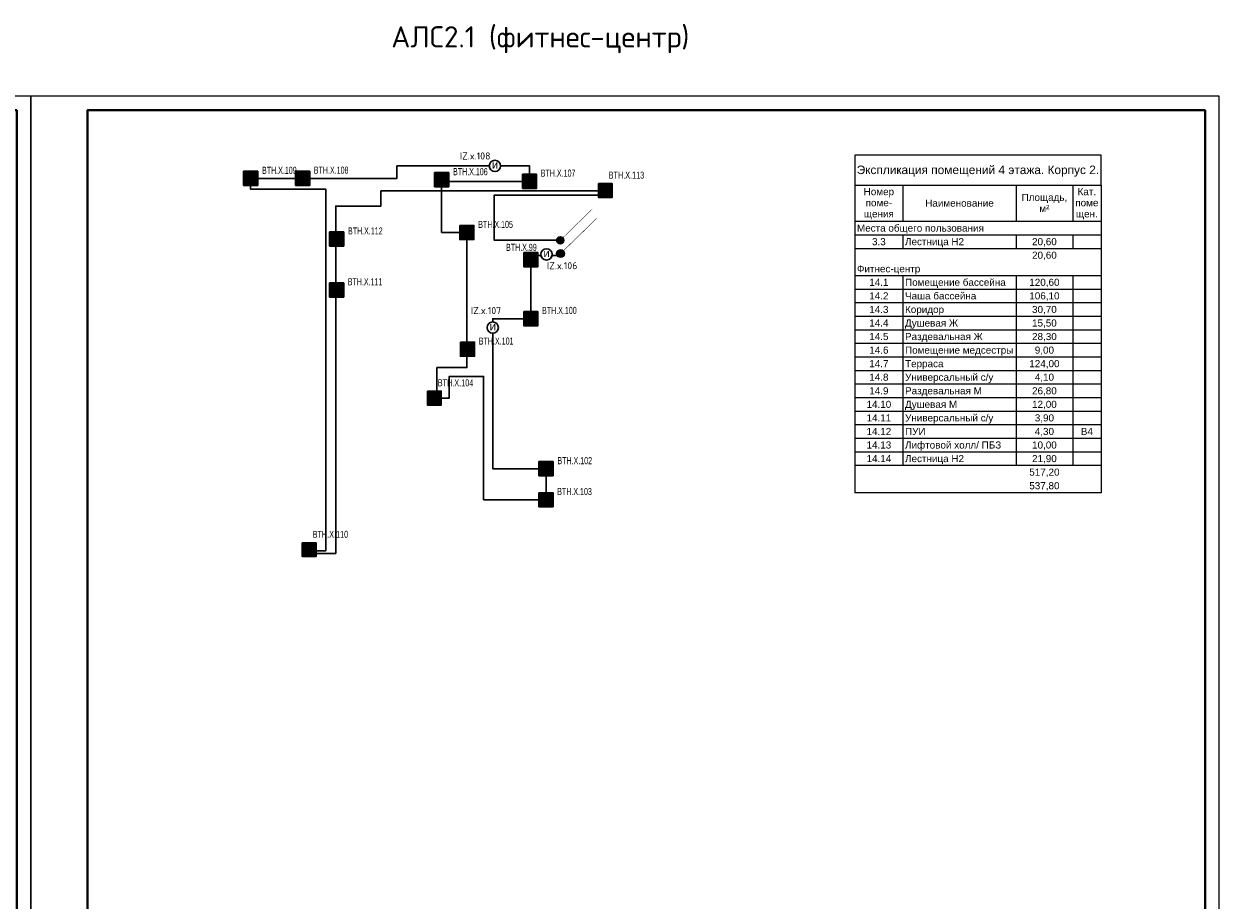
# Model space of a CAD drawing. Header units: millimetres. Extents: x 105028 to 874735, y -568483 to 191941.
# Tile 117 of 135: x 454485 to 496485, y 109311 to 140289. Entities that reach past the tile are written whole.
import ezdxf
from ezdxf.enums import TextEntityAlignment as Align

# ---------------------------------------------------------------- set-up
doc = ezdxf.new("R2010")
doc.units = ezdxf.units.MM
doc.set_wipeout_variables(frame=1)
doc.linetypes.add('CONTINOUS', pattern=[0])
for name, color, linetype, lineweight in [('#СПА_КЛ_АЛС', 1, 'Continuous', 30), ('A-010-M_LINE-T', 7, 'Continuous', 18), ('Z-000-P_SCHED', 7, 'Continuous', 20), ('УГО АПС и АПЗ$0$_АПС_Оборудование', 1, 'Continuous', 30), ('УГО АПС и АПЗ$0$СС-011-ПОЖ-СИГНАЛИЗАЦИЯ', 1, 'Continuous', 30)]:
    doc.layers.add(name, color=color, linetype=linetype, lineweight=lineweight)
doc.layers.add('ПС', color=1, linetype='Continuous')
doc.layers.add('формат', color=250, linetype='Continuous')
doc.styles.add('1111', font='ARIALN.TTF')
doc.styles.add('Arial', font='arial.ttf', dxfattribs={"width": 0.9, "height": 700})
doc.styles.add('CP.Text', font='arial.ttf')
doc.styles.add('ISOCPEUR', font='isocpeur.ttf', dxfattribs={"height": 300})
doc.styles.add('УГО АПС и АПЗ$0$Standard', font='arial.ttf')

# ---------------------------------------------------------------- blocks, each defined once
blk = doc.blocks.new('*U56')
at = {"color": 0, "lineweight": 0}
blk.add_lwpolyline([(-420, 0), (0, 0), (0, 594), (-420, 594)], close=True, dxfattribs=at)
at = {"lineweight": 40}
blk.add_lwpolyline([(-400, 5), (-5, 5), (-5, 589), (-400, 589)], close=True, dxfattribs=at)
at = {"style": 'Arial', "width": 0.9, "flags": 8}
blk.add_attdef('FORMAT', (-36.87, 1.26), '', height=2.8, dxfattribs=at)
blk = doc.blocks.new('*U71')
at = {"lineweight": 35, "true_color": 0xffffff}
h = blk.add_hatch(color=7, dxfattribs=at)
h.dxf.hatch_style = 1
h.paths.add_polyline_path([(-250, 250), (-250, -250), (250, -250), (250, 250)])
at = {"color": 1, "linetype": 'ByBlock', "lineweight": -2}
for p, q in [((40, 177), (-83, 0)), ((-83, 0), (83, 0)), ((83, 0), (-31, -164))]:
    blk.add_line(p, q, dxfattribs=at)
at = {"color": 1, "linetype": 'ByBlock', "lineweight": -2, "ltscale": 0.1}
blk.add_lwpolyline([(-250, 250), (250, 250), (250, -250), (-250, -250)], close=True, dxfattribs=at)
at = {"color": 0, "linetype": 'ByBlock', "lineweight": -2, "style": '1111'}
blk.add_attdef('INDEX', (-313, -484), '', height=125, dxfattribs=at)
at = {"color": 0, "linetype": 'ByBlock', "lineweight": -2, "style": '1111', "width": 0.7}
blk.add_attdef('NUM_DEVICE', (-314, -879), '', height=125, dxfattribs=at)
at = {"color": 0, "linetype": 'ByBlock', "lineweight": -2, "style": '1111', "flags": 1}
for tag, p in [('NAME_DEVICE', (-314, -671)), ('NUM_POM', (-331, -1097))]:
    blk.add_attdef(tag, p, '', height=125, dxfattribs=at)
blk = doc.blocks.new('*U63')
at = {"linetype": 'Continuous', "lineweight": -2, "true_color": 0xffffff}
h = blk.add_hatch(color=7, dxfattribs=at)
h.dxf.hatch_style = 1
h.paths.add_polyline_path([(0, 500), (0, 0), (500, 0), (500, 500)])
at = {"color": 1, "linetype": 'Continuous', "lineweight": -2}
blk.add_line((250, 250), (250, 43), dxfattribs=at)
blk.add_lwpolyline([(0, 500), (500, 500), (500, 0), (0, 0)], close=True, dxfattribs=at)
blk.add_arc((250, 417), 167, 186.4495, 353.5853, dxfattribs=at)
at = {"color": 0, "linetype": 'Continuous', "lineweight": -2, "style": '1111', "flags": 1}
for tag, p in [('NAME_DEVICE', (-64, -421)), ('NUM_POM', (-82, -847))]:
    blk.add_attdef(tag, p, '', height=125, dxfattribs=at)
at = {"color": 0, "linetype": 'Continuous', "lineweight": -2, "style": '1111'}
for tag, p in [('INDEX', (-63, -235)), ('NUM_DEVICE', (-64, -630))]:
    blk.add_attdef(tag, p, '', height=125, dxfattribs=at)
blk = doc.blocks.new('*U45')
at = {"ltscale": 100}
h = blk.add_hatch(color=256, dxfattribs=at)
h.dxf.hatch_style = 1
h.paths.add_polyline_path([(-35, 0, 1), (35, 0, 1)])
at = {"lineweight": 30}
blk.add_lwpolyline([(313, 313, 0, 45, 0), (186, 186, 4.5, 4.5, 0), (25, 25, 4.5, 4.5, 0)], format="xyseb", dxfattribs=at)
blk.add_circle((0, 0), 34.8, dxfattribs=at)
blk = doc.blocks.new('*U57')
h = blk.add_hatch(color=256)
edge = h.paths.add_edge_path()
edge.add_arc((0, 0), 38.7, 0, 360)
blk.add_lwpolyline([(0, 0, 0, 50, 0), (141, 141, 5, 5, 0), (348, 348, 5, 5, 0)], format="xyseb")
blk.add_circle((0, 0), 38.7)
blk = doc.blocks.new('УГО АПС и АПЗ$0$A$C0ED213A1')
blk.add_wipeout([(-200, 0), (0, -200), (200, 0), (0, 200)])
blk.add_circle((0, 0), 200)
at = {"layer": 'УГО АПС и АПЗ$0$СС-011-ПОЖ-СИГНАЛИЗАЦИЯ', "color": 1, "style": 'УГО АПС и АПЗ$0$Standard'}
blk.add_text('и', height=286, dxfattribs=at).set_placement((-108, -98))

msp = doc.modelspace()

# ---------------------------------------------------------------- linework, layer by layer
at = {"layer": '#СПА_КЛ_АЛС', "lineweight": 30}
msp.add_lwpolyline([(473297, 132098), (472406, 132098), (472406, 129866), (471057, 129866), (471057, 124562), (472941, 124562), (472941, 123466), (470736, 123466), (470736, 127826), (469524, 127826), (469524, 127058), (469241, 127058), (469086, 127303), (469086, 128138), (470143, 128138), (470143, 132913), (469252, 132913), (469252, 134719), (472360, 134719), (472360, 135265), (467674, 135265), (467674, 134824), (462501, 134824), (462501, 134443), (465165, 134443), (465165, 121666), (464817, 121666), (464817, 121572), (465509, 121572), (465509, 130126), (465509, 130126), (465509, 133843), (467105, 133843), (467105, 134381), (474791, 134381), (474791, 134234), (471112, 134234), (471112, 132638), (473319, 132636)], dxfattribs=at)
at = {"layer": 'A-010-M_LINE-T'}
for p, q in [((483854, 135644), (483854, 134585)), ((492554, 135644), (483854, 135644)), ((492554, 134585), (492554, 135644)), ((483854, 134585), (483854, 123714)), ((483854, 134585), (492554, 134585)), ((485554, 134585), (485554, 133298)), ((489554, 134585), (489554, 133298)), ((491554, 134585), (491554, 133298)), ((492554, 134585), (492554, 123714)), ((485554, 133298), (483854, 133298)), ((489554, 133298), (485554, 133298)), ((491554, 133298), (489554, 133298)), ((492554, 133298), (491554, 133298)), ((485554, 132819), (483854, 132819)), ((489554, 132819), (485554, 132819)), ((485554, 132819), (485554, 132340)), ((491554, 132819), (489554, 132819)), ((489554, 132819), (489554, 132340)), ((492554, 132819), (491554, 132819)), ((491554, 132819), (491554, 132340)), ((485554, 132340), (483854, 132340)), ((489554, 132340), (485554, 132340)), ((491554, 132340), (489554, 132340)), ((492554, 132340), (491554, 132340)), ((485554, 131381), (483854, 131381)), ((489554, 131381), (485554, 131381)), ((485554, 131381), (485554, 130902)), ((491554, 131381), (489554, 131381)), ((489554, 131381), (489554, 130902)), ((492554, 131381), (491554, 131381)), ((491554, 131381), (491554, 130902)), ((485554, 130902), (483854, 130902)), ((489554, 130902), (485554, 130902)), ((485554, 130902), (485554, 130423)), ((491554, 130902), (489554, 130902)), ((489554, 130902), (489554, 130423)), ((492554, 130902), (491554, 130902)), ((491554, 130902), (491554, 130423)), ((485554, 130423), (483854, 130423)), ((489554, 130423), (485554, 130423)), ((485554, 130423), (485554, 129944)), ((491554, 130423), (489554, 130423)), ((489554, 130423), (489554, 129944)), ((492554, 130423), (491554, 130423)), ((491554, 130423), (491554, 129944)), ((485554, 129944), (483854, 129944)), ((489554, 129944), (485554, 129944)), ((485554, 129944), (485554, 129464)), ((491554, 129944), (489554, 129944)), ((489554, 129944), (489554, 129464)), ((492554, 129944), (491554, 129944)), ((491554, 129944), (491554, 129464)), ((485554, 129464), (483854, 129464)), ((489554, 129464), (485554, 129464)), ((485554, 129464), (485554, 128985)), ((491554, 129464), (489554, 129464)), ((489554, 129464), (489554, 128985)), ((492554, 129464), (491554, 129464)), ((491554, 129464), (491554, 128985)), ((485554, 128985), (483854, 128985)), ((489554, 128985), (485554, 128985)), ((485554, 128985), (485554, 128506)), ((491554, 128985), (489554, 128985)), ((489554, 128985), (489554, 128506)), ((492554, 128985), (491554, 128985)), ((491554, 128985), (491554, 128506)), ((485554, 128506), (483854, 128506)), ((489554, 128506), (485554, 128506)), ((485554, 128506), (485554, 128027)), ((491554, 128506), (489554, 128506)), ((489554, 128506), (489554, 128027)), ((492554, 128506), (491554, 128506)), ((491554, 128506), (491554, 128027)), ((485554, 128027), (483854, 128027)), ((489554, 128027), (485554, 128027)), ((485554, 128027), (485554, 127548)), ((491554, 128027), (489554, 128027)), ((489554, 128027), (489554, 127548)), ((492554, 128027), (491554, 128027)), ((491554, 128027), (491554, 127548)), ((485554, 127548), (483854, 127548)), ((489554, 127548), (485554, 127548)), ((485554, 127548), (485554, 127069)), ((491554, 127548), (489554, 127548)), ((489554, 127548), (489554, 127069)), ((492554, 127548), (491554, 127548)), ((491554, 127548), (491554, 127069)), ((485554, 127069), (483854, 127069)), ((489554, 127069), (485554, 127069)), ((485554, 127069), (485554, 126589)), ((491554, 127069), (489554, 127069)), ((489554, 127069), (489554, 126589)), ((492554, 127069), (491554, 127069)), ((491554, 127069), (491554, 126589)), ((485554, 126589), (483854, 126589)), ((489554, 126589), (485554, 126589)), ((485554, 126589), (485554, 126110)), ((491554, 126589), (489554, 126589)), ((489554, 126589), (489554, 126110)), ((492554, 126589), (491554, 126589)), ((491554, 126589), (491554, 126110)), ((485554, 126110), (483854, 126110)), ((489554, 126110), (485554, 126110)), ((485554, 126110), (485554, 125631)), ((491554, 126110), (489554, 126110)), ((489554, 126110), (489554, 125631)), ((492554, 126110), (491554, 126110)), ((491554, 126110), (491554, 125631)), ((485554, 125631), (483854, 125631)), ((489554, 125631), (485554, 125631)), ((485554, 125631), (485554, 125152)), ((491554, 125631), (489554, 125631)), ((489554, 125631), (489554, 125152)), ((492554, 125631), (491554, 125631)), ((491554, 125631), (491554, 125152)), ((485554, 125152), (483854, 125152)), ((489554, 125152), (485554, 125152)), ((485554, 125152), (485554, 124673)), ((491554, 125152), (489554, 125152)), ((489554, 125152), (489554, 124673)), ((492554, 125152), (491554, 125152)), ((491554, 125152), (491554, 124673)), ((485554, 124673), (483854, 124673)), ((489554, 124673), (485554, 124673)), ((491554, 124673), (489554, 124673)), ((492554, 124673), (491554, 124673)), ((492554, 123714), (483854, 123714))]:
    msp.add_line(p, q, dxfattribs=at)

# ---------------------------------------------------------------- block references
at = {"color": 7, "linetype": 'CONTINOUS', "lineweight": 30, "ltscale": 100}
ref = msp.add_blockref('*U63', (474791, 134153), dxfattribs=dict(at, xscale=0.9799999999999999, yscale=0.9799999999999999, zscale=0.9799999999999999))
ref.add_attrib('NUM_DEVICE', 'BTH.X.113', (475155, 134816), dxfattribs={"color": 0, "linetype": 'Continuous', "lineweight": -2, "ltscale": 100, "height": 245, "style": '1111', "width": 0.8})
at = {"xscale": 3.600000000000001, "yscale": 3.600000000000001, "zscale": 3.600000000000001, "rotation": 359.2880171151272}
for name, p in [('*U45', (473444, 132636)), ('*U57', (473454, 132167))]:
    msp.add_blockref(name, p, dxfattribs=at)
at = {"color": 7, "linetype": 'CONTINOUS', "lineweight": 30, "ltscale": 100}
ref = msp.add_blockref('*U63', (468751, 126814), dxfattribs=dict(at, xscale=0.9799999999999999, yscale=0.9799999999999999, zscale=0.9799999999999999))
ref.add_attrib('NUM_DEVICE', 'BTH.X.104', (469115, 127476), dxfattribs={"color": 0, "linetype": 'Continuous', "lineweight": -2, "ltscale": 100, "height": 245, "style": '1111', "width": 0.8})
ref = msp.add_blockref('*U63', (464328, 121459), dxfattribs=dict(at, xscale=0.9799999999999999, yscale=0.9799999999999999, zscale=0.9799999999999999))
ref.add_attrib('NUM_DEVICE', 'BTH.X.110', (464692, 122122), dxfattribs={"color": 0, "linetype": 'Continuous', "lineweight": -2, "ltscale": 100, "height": 245, "style": '1111', "width": 0.8})
at = {"layer": 'ПС', "color": 7, "linetype": 'CONTINOUS', "lineweight": 30, "ltscale": 100}
ref = msp.add_blockref('*U71', (464340, 134824), dxfattribs=dict(at, xscale=1.000736, yscale=1.000736, zscale=1.000736))
ref.add_attrib('NUM_DEVICE', 'BTH.X.108', dxfattribs={"layer": '0', "color": 0, "linetype": 'ByBlock', "lineweight": -2, "ltscale": 100, "height": 250.2, "style": '1111', "width": 0.7}).set_placement((465347, 134991), align=Align.CENTER)
ref = msp.add_blockref('*U71', (462501, 134824), dxfattribs=dict(at, xscale=1.000736, yscale=1.000736, zscale=1.000736))
ref.add_attrib('NUM_DEVICE', 'BTH.X.109', dxfattribs={"layer": '0', "color": 0, "linetype": 'ByBlock', "lineweight": -2, "ltscale": 100, "height": 250.2, "style": '1111', "width": 0.7}).set_placement((463516, 134985), align=Align.CENTER)
ref = msp.add_blockref('*U71', (469252, 134777), dxfattribs=dict(at, xscale=1.000736, yscale=1.000736, zscale=1.000736))
ref.add_attrib('NUM_DEVICE', 'BTH.X.106', dxfattribs={"layer": '0', "color": 0, "linetype": 'ByBlock', "lineweight": -2, "ltscale": 100, "height": 250.2, "style": '1111', "width": 0.7}).set_placement((470267, 134937), align=Align.CENTER)
ref = msp.add_blockref('*U71', (472360, 134719), dxfattribs=dict(at, xscale=1.000736, yscale=1.000736, zscale=1.000736))
ref.add_attrib('NUM_DEVICE', 'BTH.X.107', dxfattribs={"layer": '0', "color": 0, "linetype": 'ByBlock', "lineweight": -2, "ltscale": 100, "height": 250.2, "style": '1111', "width": 0.7}).set_placement((473368, 134886), align=Align.CENTER)
ref = msp.add_blockref('*U71', (470143, 132913), dxfattribs=dict(at, xscale=1.000736, yscale=1.000736, zscale=1.000736))
ref.add_attrib('NUM_DEVICE', 'BTH.X.105', dxfattribs={"layer": '0', "color": 0, "linetype": 'ByBlock', "lineweight": -2, "ltscale": 100, "height": 250.2, "style": '1111', "width": 0.7}).set_placement((471158, 133073), align=Align.CENTER)
ref = msp.add_blockref('*U71', (465540, 132680), dxfattribs=dict(at, xscale=1.000736, yscale=1.000736, zscale=1.000736))
ref.add_attrib('NUM_DEVICE', 'BTH.X.112', dxfattribs={"layer": '0', "color": 0, "linetype": 'ByBlock', "lineweight": -2, "ltscale": 100, "height": 250.2, "style": '1111', "width": 0.7}).set_placement((466554, 132841), align=Align.CENTER)
ref = msp.add_blockref('*U71', (472406, 131953), dxfattribs=dict(at, xscale=1.000736, yscale=1.000736, zscale=1.000736))
ref.add_attrib('NUM_DEVICE', 'BTH.X.99', dxfattribs={"layer": '0', "color": 0, "linetype": 'ByBlock', "lineweight": -2, "ltscale": 100, "height": 250.2, "style": '1111', "width": 0.7}).set_placement((472071, 132261), align=Align.CENTER)
ref = msp.add_blockref('*U71', (465540, 130880), dxfattribs=dict(at, xscale=1.000736, yscale=1.000736, zscale=1.000736))
ref.add_attrib('NUM_DEVICE', 'BTH.X.111', dxfattribs={"layer": '0', "color": 0, "linetype": 'ByBlock', "lineweight": -2, "ltscale": 100, "height": 250.2, "style": '1111', "width": 0.7}).set_placement((466548, 131046), align=Align.CENTER)
ref = msp.add_blockref('*U71', (472406, 129866), dxfattribs=dict(at, xscale=1.000736, yscale=1.000736, zscale=1.000736))
ref.add_attrib('NUM_DEVICE', 'BTH.X.100', dxfattribs={"layer": '0', "color": 0, "linetype": 'ByBlock', "lineweight": -2, "ltscale": 100, "height": 250.2, "style": '1111', "width": 0.7}).set_placement((473413, 130032), align=Align.CENTER)
ref = msp.add_blockref('*U71', (470165, 128789), dxfattribs=dict(at, xscale=1.000736, yscale=1.000736, zscale=1.000736))
ref.add_attrib('NUM_DEVICE', 'BTH.X.101', dxfattribs={"layer": '0', "color": 0, "linetype": 'ByBlock', "lineweight": -2, "ltscale": 100, "height": 250.2, "style": '1111', "width": 0.7}).set_placement((471179, 128950), align=Align.CENTER)
ref = msp.add_blockref('*U71', (472941, 124562), dxfattribs=dict(at, xscale=1.000736, yscale=1.000736, zscale=1.000736))
ref.add_attrib('NUM_DEVICE', 'BTH.X.102', dxfattribs={"layer": '0', "color": 0, "linetype": 'ByBlock', "lineweight": -2, "ltscale": 100, "height": 250.2, "style": '1111', "width": 0.7}).set_placement((473956, 124722), align=Align.CENTER)
ref = msp.add_blockref('*U71', (472941, 123466), dxfattribs=dict(at, xscale=1.000736, yscale=1.000736, zscale=1.000736))
ref.add_attrib('NUM_DEVICE', 'BTH.X.103', dxfattribs={"layer": '0', "color": 0, "linetype": 'ByBlock', "lineweight": -2, "ltscale": 100, "height": 250.2, "style": '1111', "width": 0.7}).set_placement((473949, 123632), align=Align.CENTER)
at = {"layer": 'формат', "xscale": 100, "yscale": 100, "zscale": 100}
for p in [(454735, 78334), (496735, 78334)]:
    msp.add_blockref('*U56', p, dxfattribs=at)

# ---------------------------------------------------------------- texts
at = {"color": 0, "linetype": 'ByBlock', "lineweight": -2, "attachment_point": 1, "style": 'ISOCPEUR'}
for s, width, heights, insert, char_height in [('АЛС2.1 (фитнес-центр)', 15312.31, [2075], (467472, 140202), 750), ('IZ.x.107', 646.56, [0], (470287, 130278), 250)]:
    msp.add_mtext_dynamic_manual_height_columns(s, width=width, gutter_width=15, heights=heights, dxfattribs=dict(at, insert=insert, char_height=char_height))
at = {"layer": 'Z-000-P_SCHED', "line_spacing_factor": 0.941778, "style": 'CP.Text'}
for s, insert, char_height, width, attachment_point in [('Экспликация помещений 4 этажа. Корпус 2.', (488204, 135276), 300, 10224.68, 2), ('Номер\\Pпоме-\\Pщения', (484704, 134480), 250, 1285.52, 2), ('Кат.\\Pпоме\\Pщен.', (492054, 134480), 250, 979.44, 2), ('Наименование', (487554, 134076), 250, 2895.47, 2), ('Площадь,\\Pм\\fArial|b0|i0|c238|p34|;²', (490554, 134278), 250, 1925.21, 2), ('Места общего пользования', (483929, 133193), 250, 5356.32, 1), ('3.3', (484704, 132713), 250, 581.54, 2), ('Лестница Н2', (485629, 132713), 250, 2485.33, 1), ('20,60', (490554, 132713), 250, 1046.78, 2), ('20,60', (490554, 132234), 250, 1046.78, 2), ('Фитнес-центр', (483929, 131755), 250, 2668.98, 1), ('14.1', (484704, 131276), 250, 814.16, 2), ('Помещение бассейна', (485629, 131276), 250, 4254.45, 1), ('120,60', (490554, 131276), 250, 1279.39, 2), ('14.2', (484704, 130797), 250, 814.16, 2), ('Чаша бассейна', (485629, 130797), 250, 3008.72, 1), ('106,10', (490554, 130797), 250, 1279.39, 2), ('14.3', (484704, 130317), 250, 814.16, 2), ('Коридор', (485629, 130317), 250, 1646.69, 1), ('30,70', (490554, 130317), 250, 1046.78, 2), ('14.4', (484704, 129838), 250, 814.16, 2), ('Душевая Ж', (485629, 129838), 250, 2228.23, 1), ('15,50', (490554, 129838), 250, 1046.78, 2), ('Раздевальная Ж', (485629, 129359), 250, 3278.07, 1), ('28,30', (490554, 129359), 250, 1046.78, 2), ('14.5', (484704, 129359), 250, 814.16, 2), ('14.6', (484704, 128880), 250, 814.16, 2), ('Помещение медсестры', (485629, 128880), 250, 4572.77, 1), ('9,00', (490554, 128880), 250, 814.16, 2), ('14.7', (484704, 128401), 250, 814.16, 2), ('Терраса', (485629, 128401), 250, 1625.26, 1), ('124,00', (490554, 128401), 250, 1279.39, 2), ('14.8', (484704, 127922), 250, 814.16, 2), ('Универсальный с/у', (485629, 127922), 250, 3712.69, 1), ('4,10', (490554, 127922), 250, 814.16, 2), ('14.9', (484704, 127442), 250, 814.16, 2), ('Раздевальная М', (485629, 127442), 250, 3238.28, 1), ('26,80', (490554, 127442), 250, 1046.78, 2), ('14.10', (484704, 126963), 250, 1046.78, 2), ('Душевая М', (485629, 126963), 250, 2188.44, 1), ('12,00', (490554, 126963), 250, 1046.78, 2), ('14.11', (484704, 126484), 250, 1046.78, 2), ('Универсальный с/у', (485629, 126484), 250, 3712.69, 1), ('3,90', (490554, 126484), 250, 814.16, 2), ('14.12', (484704, 126005), 250, 1046.78, 2), ('ПУИ', (485629, 126005), 250, 863.13, 1), ('4,30', (490554, 126005), 250, 814.16, 2), ('В4', (492054, 126005), 250, 511.15, 2), ('14.13', (484704, 125526), 250, 1046.78, 2), ('Лифтовой холл/ ПБЗ', (485629, 125526), 250, 4052.44, 1), ('10,00', (490554, 125526), 250, 1046.78, 2), ('14.14', (484704, 125046), 250, 1046.78, 2), ('Лестница Н2', (485629, 125046), 250, 2485.33, 1), ('21,90', (490554, 125046), 250, 1046.78, 2), ('517,20', (490554, 124567), 250, 1279.39, 2), ('537,80', (490554, 124088), 250, 1279.39, 2)]:
    msp.add_mtext(s, dxfattribs=dict(at, insert=insert, char_height=char_height, width=width, attachment_point=attachment_point))

# ---------------------------------------------------------------- next in the draw order: block references
at = {"layer": 'УГО АПС и АПЗ$0$_АПС_Оборудование'}
for p in [(471135, 135265), (472957, 132138), (471057, 129552)]:
    msp.add_blockref('УГО АПС и АПЗ$0$A$C0ED213A1', p, dxfattribs=at)

# ---------------------------------------------------------------- next in the draw order: texts
at = {"color": 0, "linetype": 'ByBlock', "lineweight": -2, "char_height": 250, "attachment_point": 1, "style": 'ISOCPEUR'}
for s, insert in [('IZ.x.108', (469895, 135741)), ('IZ.x.106', (472974, 131864))]:
    msp.add_mtext_dynamic_manual_height_columns(s, width=646.56, gutter_width=15, heights=[0], dxfattribs=dict(at, insert=insert))

doc.saveas('drawing.dxf')
